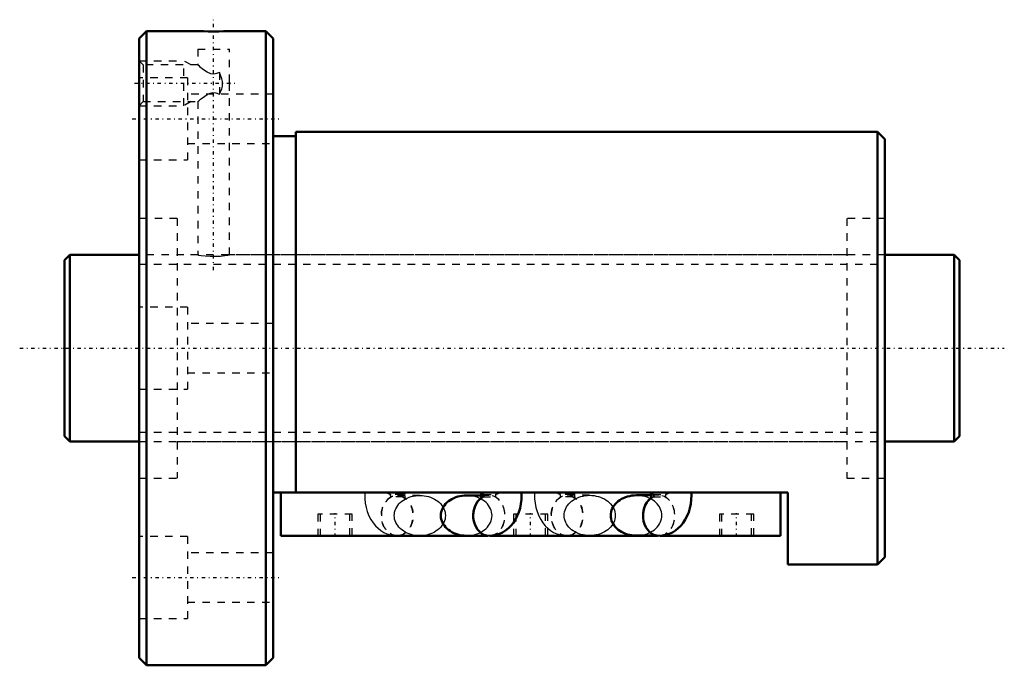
# Model space of a CAD drawing. Header units: millimetres. Extents: x -6 to 126, y -42 to 44.
import ezdxf

# ---------------------------------------------------------------- set-up
doc = ezdxf.new("R2010")
doc.units = ezdxf.units.MM
doc.linetypes.add('Center', pattern=[1.5, 0.45, -0.5, 0.05, -0.5])
doc.linetypes.add('Dashed', pattern=[2, 1, -1])
for name, color, linetype, lineweight in [('2d ConnectionPoints', 7, 'Continuous', 50), ('AM_0', 7, 'Continuous', 50), ('AM_5', 3, 'Continuous', 25), ('AM_7', 7, 'Center', 25), ('AM_9', 6, 'Dashed', 25)]:
    doc.layers.add(name, color=color, linetype=linetype, lineweight=lineweight)

# ---------------------------------------------------------------- blocks, each defined once
blk = doc.blocks.new('1_BIF2510V_5RR_Nut_0_in_BIF2510V_5RRG0_120LC0_000_4')
at = {"layer": 'AM_0'}
for p, q in [((11, 42.5), (10, 41.5)), ((17.88, 42.5), (11, 42.5)), ((11, 42.5), (11, -42.5)), ((27, 42.5), (22.1, 42.5)), ((28, 41.5), (27, 42.5)), ((27, 42.5), (27, -42.5)), ((10, 41.5), (10, -41.5)), ((28, 41.5), (28, -41.5)), ((31, 28.4), (28, 28.4)), ((109, 29), (31, 29)), ((31, 29), (31, -19.33)), ((110, 28), (109, 29)), ((109, 29), (109, -29)), ((110, 28), (110, -28)), ((97, -19.33), (28, -19.33)), ((29, -25.13), (29, -19.33)), ((55.89, -19.73), (53.9, -19.73)), ((78.66, -19.72), (76.67, -19.72)), ((96, -25.13), (96, -19.33)), ((97, -29), (97, -19.33)), ((56.74, -25.13), (29, -25.13)), ((44.43, -25.14), (44.61, -25.14)), ((79.51, -25.13), (57.08, -25.13)), ((67.2, -25.14), (67.38, -25.14)), ((76.67, -25.12), (79.44, -25.12)), ((96, -25.13), (79.85, -25.13)), ((97, -29), (109, -29)), ((109, -29), (110, -28)), ((10, -41.5), (11, -42.5)), ((27, -42.5), (28, -41.5)), ((11, -42.5), (27, -42.5))]:
    blk.add_line(p, q, dxfattribs=at)
for points in [[(22.12, 42.5), (22.07, 42.5), (21.79, 42.48), (21.31, 42.47), (20.69, 42.45), (19.98, 42.45), (19.28, 42.45), (18.66, 42.47), (18.19, 42.49), (17.92, 42.5), (17.88, 42.5)], [(53.9, -19.73), (53.6, -19.74), (53.3, -19.77), (53.01, -19.82), (52.72, -19.89), (52.45, -19.98), (52.18, -20.09), (51.93, -20.22), (51.69, -20.36), (51.47, -20.52), (51.27, -20.69), (51.09, -20.88), (50.93, -21.08), (50.79, -21.29), (50.68, -21.51), (50.59, -21.73), (50.52, -21.96), (50.48, -22.19), (50.47, -22.43), (50.48, -22.67), (50.52, -22.9), (50.59, -23.13), (50.68, -23.35), (50.79, -23.57), (50.93, -23.78), (51.09, -23.98), (51.27, -24.17), (51.47, -24.34), (51.69, -24.5), (51.93, -24.64), (52.18, -24.77), (52.45, -24.88), (52.72, -24.97), (53.01, -25.04), (53.3, -25.09), (53.6, -25.12), (53.9, -25.13)], [(55.83, -19.33), (55.84, -19.34), (55.86, -19.46), (55.88, -19.61), (55.89, -19.77), (55.88, -19.94), (55.85, -20.09), (55.82, -20.19), (55.8, -20.23), (55.8, -20.24)], [(56.93, -25.14), (57.4, -25.11), (57.87, -25.02), (58.31, -24.87), (58.74, -24.68), (59.14, -24.43), (59.51, -24.13), (59.86, -23.79), (60.18, -23.4), (60.46, -22.96), (60.71, -22.49), (60.92, -21.98), (61.08, -21.43), (61.2, -20.87), (61.27, -20.3), (61.29, -19.71), (61.28, -19.33)], [(76.67, -19.72), (76.37, -19.73), (76.07, -19.76), (75.78, -19.81), (75.49, -19.88), (75.22, -19.97), (74.95, -20.08), (74.7, -20.21), (74.46, -20.35), (74.24, -20.51), (74.04, -20.68), (73.86, -20.87), (73.7, -21.07), (73.56, -21.28), (73.45, -21.5), (73.36, -21.72), (73.29, -21.95), (73.25, -22.18), (73.24, -22.42), (73.25, -22.66), (73.29, -22.89), (73.36, -23.12), (73.45, -23.34), (73.56, -23.56), (73.7, -23.77), (73.86, -23.97), (74.04, -24.16), (74.24, -24.33), (74.46, -24.49), (74.7, -24.63), (74.95, -24.76), (75.22, -24.87), (75.49, -24.96), (75.78, -25.03), (76.07, -25.08), (76.37, -25.11), (76.67, -25.12)], [(78.6, -19.33), (78.61, -19.34), (78.63, -19.46), (78.65, -19.61), (78.66, -19.77), (78.65, -19.94), (78.62, -20.09), (78.59, -20.19), (78.57, -20.23), (78.57, -20.24)], [(79.7, -25.14), (80.17, -25.11), (80.64, -25.02), (81.08, -24.87), (81.51, -24.68), (81.91, -24.43), (82.28, -24.13), (82.63, -23.79), (82.95, -23.4), (83.23, -22.96), (83.48, -22.49), (83.69, -21.98), (83.85, -21.43), (83.97, -20.87), (84.04, -20.3), (84.06, -19.71), (84.05, -19.33)]]:
    blk.add_lwpolyline(points, dxfattribs=at)
for centre, major_axis, start_param, end_param in [((56.93, -22.44), (0, 2.7), 0.541894, 3.141597), ((56.93, -22.43), (0, -2.7), 3.688047, 4.714241), ((79.7, -22.44), (0, 2.7), 0.541723, 3.142537), ((79.7, -22.42), (0, -2.7), 3.685973, 4.716093), ((44.61, -22.44), (0, -2.7), 6.197092, 6.369278), ((67.38, -22.44), (0, -2.7), 6.197092, 6.369278)]:
    blk.add_ellipse(centre, major_axis=major_axis, ratio=0.788011, start_param=start_param, end_param=end_param, dxfattribs=at)
at = {"layer": 'AM_5', "linetype": 'Dashed'}
for p, q in [((10, 38.5), (16, 38.5)), ((16, 32.5), (16, 38.5)), ((17, 37.96), (16, 38.5)), ((17, 33.04), (16, 32.5)), ((10, 32.5), (16, 32.5))]:
    blk.add_line(p, q, dxfattribs=at)
at = {"layer": 'AM_7'}
for p, q in [((20, 10.47), (20, 44.02)), ((9.39, 35.5), (22.83, 35.5)), ((9.1, 30.74), (28.9, 30.74)), ((36.28, -25.27), (36.28, -22.09)), ((62.5, -25.27), (62.5, -22.09)), ((90.1, -25.27), (90.1, -22.09)), ((9.1, -30.74), (28.9, -30.74))]:
    blk.add_line(p, q, dxfattribs=at)
at = {"layer": 'AM_9'}
for p, q in [((17.88, 42.5), (17.88, 42.39)), ((22.12, 42.39), (17.88, 42.39)), ((22.12, 42.39), (22.12, 42.5)), ((17.88, 40.09), (22.12, 40.09)), ((17.88, 40.09), (17.88, 37.94)), ((22.12, 35.66), (22.12, 40.09)), ((10.54, 37.96), (10, 38.5)), ((17.9, 37.96), (10.54, 37.96)), ((10.54, 37.96), (10.54, 33.04)), ((20.8, 36.97), (20.8, 34.03)), ((16.5, 36.24), (10, 36.24)), ((16.5, 36.24), (16.5, 25.24)), ((22.22, 35.5), (22.13, 35.66)), ((22.12, 35.44), (22.12, 35.46)), ((22.12, 12.5), (22.12, 35.34)), ((22.13, 35.34), (22.22, 35.5)), ((10, 32.5), (10.54, 33.04)), ((10.54, 33.04), (17.9, 33.04)), ((28, 34.04), (16.5, 34.04)), ((17.88, 33.06), (17.88, 12.5)), ((16.5, 27.44), (28, 27.44)), ((10, 25.24), (16.5, 25.24)), ((15.1, 17.4), (10, 17.4)), ((15.1, 17.4), (15.1, -17.4)), ((104.9, 17.4), (104.9, -17.4)), ((110, 17.4), (104.9, 17.4)), ((17.88, 12.5), (15.1, 12.5)), ((104.9, 12.5), (22.1, 12.5)), ((16.5, 5.5), (10, 5.5)), ((16.5, 5.5), (16.5, -5.5)), ((28, 3.3), (16.5, 3.3)), ((16.5, -3.3), (28, -3.3)), ((10, -5.5), (16.5, -5.5)), ((15.1, -12.5), (104.9, -12.5)), ((10, -17.4), (15.1, -17.4)), ((104.9, -17.4), (110, -17.4)), ((45.34, -19.59), (43.73, -19.59)), ((47.64, -19.73), (44.61, -19.73)), ((56.93, -19.73), (55.89, -19.73)), ((56.2, -19.59), (57.81, -19.59)), ((68.11, -19.59), (66.5, -19.59)), ((70.41, -19.72), (67.38, -19.72)), ((79.7, -19.72), (78.66, -19.72)), ((78.97, -19.59), (80.58, -19.59)), ((45.42, -19.94), (43.81, -19.94)), ((56.12, -19.94), (57.73, -19.94)), ((68.19, -19.94), (66.58, -19.94)), ((78.89, -19.94), (80.5, -19.94)), ((38.58, -22.23), (33.98, -22.23)), ((33.98, -22.23), (33.98, -25.13)), ((34.28, -22.23), (34.28, -25.13)), ((38.28, -25.13), (38.28, -22.23)), ((38.58, -25.13), (38.58, -22.23)), ((64.8, -22.23), (60.2, -22.23)), ((60.2, -22.23), (60.2, -25.13)), ((60.5, -22.23), (60.5, -25.13)), ((64.5, -25.13), (64.5, -22.23)), ((64.8, -25.13), (64.8, -22.23)), ((92.4, -22.23), (87.8, -22.23)), ((87.8, -22.23), (87.8, -25.13)), ((88.1, -22.23), (88.1, -25.13)), ((92.1, -25.13), (92.1, -22.23)), ((92.4, -25.13), (92.4, -22.23)), ((16.5, -25.24), (10, -25.24)), ((16.5, -25.24), (16.5, -36.24)), ((57.08, -25.13), (56.74, -25.13)), ((67.38, -25.12), (70.41, -25.12)), ((79.44, -25.12), (79.7, -25.12)), ((79.85, -25.13), (79.51, -25.13)), ((28, -27.44), (16.5, -27.44)), ((16.5, -34.04), (28, -34.04)), ((10, -36.24), (16.5, -36.24))]:
    blk.add_line(p, q, dxfattribs=at)
for points in [[(20.8, 36.97), (20.39, 36.8), (20.01, 36.74), (19.63, 36.79), (19.13, 37.01), (18.78, 37.23), (18.47, 37.46), (18.26, 37.63), (18.09, 37.78), (17.91, 37.93), (17.88, 37.96)], [(20.8, 34.03), (21.08, 34.78), (21.17, 35.1), (21.21, 35.42), (21.19, 35.76), (21.12, 36.09), (20.8, 36.97)], [(22.12, 35.66), (22.12, 35.66), (22.12, 35.63), (22.12, 35.58), (22.12, 35.53), (22.12, 35.48), (22.12, 35.43), (22.12, 35.39), (22.12, 35.35), (22.12, 35.34), (22.12, 35.34)], [(17.88, 33.04), (17.89, 33.05), (18.01, 33.16), (18.26, 33.37), (18.51, 33.56), (18.8, 33.78), (19.14, 33.99), (19.53, 34.18), (19.91, 34.26), (20.31, 34.23), (20.8, 34.03)], [(17.88, 12.5), (17.99, 12.48), (18.33, 12.43), (18.86, 12.37), (19.52, 12.33), (20.23, 12.32), (20.91, 12.35), (21.49, 12.41), (21.91, 12.46), (22.11, 12.5), (22.12, 12.5)], [(40.26, -19.33), (40.25, -19.6), (40.26, -20.18), (40.33, -20.76), (40.44, -21.34), (40.6, -21.9), (40.81, -22.45), (41.08, -22.97), (41.37, -23.4), (41.69, -23.79), (42.04, -24.14), (42.41, -24.43), (42.81, -24.68), (43.23, -24.88), (43.71, -25.03), (44.2, -25.12), (44.43, -25.14)], [(47.64, -25.13), (47.35, -25.12), (47.05, -25.09), (46.76, -25.04), (46.47, -24.97), (46.2, -24.88), (45.93, -24.77), (45.68, -24.64), (45.44, -24.5), (45.22, -24.34), (45.02, -24.17), (44.84, -23.98), (44.68, -23.78), (44.54, -23.57), (44.43, -23.35), (44.34, -23.13), (44.27, -22.9), (44.23, -22.67), (44.22, -22.43), (44.23, -22.19), (44.27, -21.96), (44.34, -21.73), (44.43, -21.51), (44.54, -21.29), (44.68, -21.08), (44.84, -20.88), (45.02, -20.69), (45.22, -20.52), (45.44, -20.36), (45.68, -20.22), (45.93, -20.09), (46.2, -19.98), (46.47, -19.89), (46.76, -19.82), (47.05, -19.77), (47.35, -19.74), (47.64, -19.73)], [(45.65, -19.73), (45.65, -19.71), (45.66, -19.54), (45.69, -19.39), (45.71, -19.33)], [(45.72, -20.2), (45.7, -20.14), (45.68, -20.02), (45.66, -19.87), (45.65, -19.73)], [(47.64, -19.73), (47.94, -19.74), (48.24, -19.77), (48.53, -19.82), (48.82, -19.89), (49.09, -19.98), (49.36, -20.09), (49.61, -20.22), (49.85, -20.36), (50.07, -20.52), (50.27, -20.69), (50.45, -20.88), (50.61, -21.08), (50.75, -21.29), (50.86, -21.51), (50.95, -21.73), (51.02, -21.96), (51.06, -22.19), (51.07, -22.43), (51.06, -22.67), (51.02, -22.9), (50.95, -23.13), (50.86, -23.35), (50.75, -23.57), (50.61, -23.78), (50.45, -23.98), (50.27, -24.17), (50.07, -24.34), (49.85, -24.5), (49.61, -24.64), (49.36, -24.77), (49.09, -24.88), (48.82, -24.97), (48.53, -25.04), (48.24, -25.09), (47.94, -25.12), (47.64, -25.13)], [(53.9, -25.13), (54.19, -25.12), (54.49, -25.09), (54.78, -25.04), (55.07, -24.97), (55.34, -24.88), (55.61, -24.77), (55.86, -24.64), (56.1, -24.5), (56.32, -24.34), (56.52, -24.17), (56.7, -23.98), (56.86, -23.78), (57, -23.57), (57.11, -23.35), (57.2, -23.13), (57.27, -22.9), (57.31, -22.67), (57.32, -22.43), (57.31, -22.19), (57.27, -21.96), (57.2, -21.73), (57.11, -21.51), (57, -21.29), (56.86, -21.08), (56.7, -20.88), (56.52, -20.69), (56.32, -20.52), (56.1, -20.36), (55.86, -20.22), (55.61, -20.09), (55.34, -19.98), (55.07, -19.89), (54.78, -19.82), (54.49, -19.77), (54.19, -19.74), (53.9, -19.73)], [(63.03, -19.33), (63.02, -19.6), (63.03, -20.18), (63.1, -20.76), (63.21, -21.34), (63.37, -21.9), (63.58, -22.45), (63.85, -22.97), (64.14, -23.4), (64.46, -23.79), (64.5, -23.84)], [(70.41, -25.12), (70.12, -25.11), (69.82, -25.08), (69.53, -25.03), (69.24, -24.96), (68.97, -24.87), (68.7, -24.76), (68.45, -24.63), (68.21, -24.49), (67.99, -24.33), (67.79, -24.16), (67.61, -23.97), (67.45, -23.77), (67.31, -23.56), (67.2, -23.34), (67.11, -23.12), (67.04, -22.89), (67, -22.66), (66.99, -22.42), (67, -22.18), (67.04, -21.95), (67.11, -21.72), (67.2, -21.5), (67.31, -21.28), (67.45, -21.07), (67.61, -20.87), (67.79, -20.68), (67.99, -20.51), (68.21, -20.35), (68.45, -20.21), (68.7, -20.08), (68.97, -19.97), (69.24, -19.88), (69.53, -19.81), (69.82, -19.76), (70.12, -19.73), (70.41, -19.72)], [(68.49, -20.2), (68.47, -20.14), (68.45, -20.02), (68.43, -19.87), (68.42, -19.71), (68.43, -19.54), (68.46, -19.39), (68.48, -19.33)], [(70.41, -19.72), (70.71, -19.73), (71.01, -19.76), (71.3, -19.81), (71.59, -19.88), (71.86, -19.97), (72.13, -20.08), (72.38, -20.21), (72.62, -20.35), (72.84, -20.51), (73.04, -20.68), (73.22, -20.87), (73.38, -21.07), (73.52, -21.28), (73.63, -21.5), (73.72, -21.72), (73.79, -21.95), (73.83, -22.18), (73.84, -22.42)], [(80.09, -22.42), (80.08, -22.18), (80.04, -21.95), (79.97, -21.72), (79.88, -21.5), (79.77, -21.28), (79.63, -21.07), (79.47, -20.87), (79.29, -20.68), (79.09, -20.51), (78.87, -20.35), (78.63, -20.21), (78.38, -20.08), (78.11, -19.97), (77.84, -19.88), (77.55, -19.81), (77.26, -19.76), (76.96, -19.73), (76.67, -19.72)], [(45.38, -19.93), (45.55, -20.04), (45.56, -20.05)], [(45.56, -20.05), (45.67, -20.15), (45.72, -20.21), (45.74, -20.24)], [(45.74, -20.24), (45.74, -20.24), (45.73, -20.21), (45.72, -20.2)], [(55.8, -20.24), (55.81, -20.22), (55.86, -20.16), (55.97, -20.06), (56.16, -19.93), (56.18, -19.92)], [(68.15, -19.93), (68.32, -20.04), (68.44, -20.15), (68.49, -20.21), (68.51, -20.24)], [(68.51, -20.24), (68.51, -20.24), (68.5, -20.21), (68.49, -20.2)], [(78.57, -20.24), (78.58, -20.22), (78.63, -20.16), (78.74, -20.06), (78.93, -19.93), (78.95, -19.92)], [(73.84, -22.42), (73.83, -22.66), (73.79, -22.89), (73.72, -23.12), (73.63, -23.34), (73.52, -23.56), (73.38, -23.77), (73.22, -23.97), (73.04, -24.16), (72.84, -24.33), (72.62, -24.49), (72.38, -24.63), (72.13, -24.76), (71.86, -24.87), (71.59, -24.96), (71.3, -25.03), (71.01, -25.08), (70.71, -25.11), (70.41, -25.12)], [(76.67, -25.12), (76.96, -25.11), (77.26, -25.08), (77.55, -25.03), (77.84, -24.96), (78.11, -24.87), (78.38, -24.76), (78.63, -24.63), (78.87, -24.49), (79.09, -24.33), (79.29, -24.16), (79.47, -23.97), (79.63, -23.77), (79.77, -23.56), (79.88, -23.34), (79.97, -23.12), (80.04, -22.89), (80.08, -22.66), (80.09, -22.42)], [(64.5, -23.84), (64.81, -24.14), (65.18, -24.43), (65.58, -24.68), (66, -24.88), (66.48, -25.03), (66.97, -25.12), (67.2, -25.14)]]:
    blk.add_lwpolyline(points, dxfattribs=at)
for centre in [(44.61, -22.43), (67.38, -22.42)]:
    blk.add_ellipse(centre, major_axis=(0, -2.7), ratio=0.788011, dxfattribs=at)
for centre, major_axis, ratio, start_param, end_param in [((43.54, -17.67), (-2.18, 1.6), 0.603651, 1.812602, 2.065828), ((43.81, -19.74), (0, 0.2), 0.615661, 0.698132, 3.141593), ((45.42, -19.74), (0, 0.2), 0.615661, 0.698132, 3.141593), ((43.54, -17.67), (-2.18, 1.6), 0.603651, 2.840461, 3.093687), ((56.93, -22.43), (0, -2.7), 0.788011, 4.714241, 9.971232), ((58, -17.67), (-2.18, -1.6), 0.603651, 0.047905, 0.301132), ((56.12, -19.74), (0, -0.2), 0.615661, 0, 2.443461), ((57.73, -19.74), (0, -0.2), 0.615661, 0, 2.443461), ((58, -17.67), (-2.18, -1.6), 0.603651, 1.075765, 1.328991), ((66.31, -17.67), (-2.18, 1.6), 0.603651, 1.812602, 2.065828), ((66.58, -19.74), (0, 0.2), 0.615661, 0.698132, 3.141593), ((68.19, -19.74), (0, 0.2), 0.615661, 0.698132, 3.141593), ((66.31, -17.67), (-2.18, 1.6), 0.603651, 2.840461, 3.093687), ((79.7, -22.42), (0, -2.7), 0.788011, 4.716093, 9.969159), ((80.77, -17.67), (-2.18, -1.6), 0.603651, 0.047905, 0.301132), ((78.89, -19.74), (0, -0.2), 0.615661, 6.283185, 8.726646), ((80.5, -19.74), (0, -0.2), 0.615661, 0, 2.443461), ((80.77, -17.67), (-2.18, -1.6), 0.603651, 1.075765, 1.328991), ((44.61, -22.44), (0, -2.7), 0.788011, 3.528909, 6.197092), ((44.61, -22.44), (0, -2.7), 0.788011, 0.086093, 2.754276), ((56.93, -22.44), (0, 2.7), 0.788011, 0.387317, 0.541894), ((56.93, -22.44), (0, 2.7), 0.788011, 3.141597, 5.895869), ((67.38, -22.44), (0, -2.7), 0.788011, 3.528909, 6.197092), ((67.38, -22.44), (0, -2.7), 0.788011, 0.086093, 2.754276), ((79.7, -22.44), (0, 2.7), 0.788011, 0.387317, 0.541723), ((79.7, -22.44), (0, 2.7), 0.788011, 3.142537, 5.895869)]:
    blk.add_ellipse(centre, major_axis=major_axis, ratio=ratio, start_param=start_param, end_param=end_param, dxfattribs=at)
blk = doc.blocks.new('2_BIF2510V_5RR000_Shaft_0_in_BIF2510V_5RRG0_120LC0_000_4')
at = {"layer": 'AM_0'}
for p, q in [((0.7, 12.5), (0, 11.8)), ((10, 12.5), (0.7, 12.5)), ((0.7, 12.5), (0.7, -12.5)), ((119.3, 12.5), (110, 12.5)), ((120, 11.8), (119.3, 12.5)), ((119.3, 12.5), (119.3, -12.5)), ((0, 11.8), (0, -11.8)), ((120, 11.8), (120, -11.8)), ((0, -11.8), (0.7, -12.5)), ((119.3, -12.5), (120, -11.8)), ((0.7, -12.5), (10, -12.5)), ((110, -12.5), (119.3, -12.5))]:
    blk.add_line(p, q, dxfattribs=at)
at = {"layer": 'AM_5', "linetype": 'Dashed'}
for p, q in [((10, 11.273), (110, 11.273)), ((10, -11.273), (110, -11.273))]:
    blk.add_line(p, q, dxfattribs=at)
at = {"layer": 'AM_7'}
blk.add_line((-6, 0), (126, 0), dxfattribs=at)
at = {"layer": 'AM_9'}
for p, q in [((110, 12.5), (10, 12.5)), ((10, -12.5), (110, -12.5))]:
    blk.add_line(p, q, dxfattribs=at)

msp = doc.modelspace()

# ---------------------------------------------------------------- linework, layer by layer
at = {"layer": '2d ConnectionPoints'}
for p in [(0, 0), (10, 0)]:
    msp.add_point(p, dxfattribs=at)

# ---------------------------------------------------------------- block references
for name in ['1_BIF2510V_5RR_Nut_0_in_BIF2510V_5RRG0_120LC0_000_4', '2_BIF2510V_5RR000_Shaft_0_in_BIF2510V_5RRG0_120LC0_000_4']:
    msp.add_blockref(name, (0, 0))

doc.saveas('drawing.dxf')
